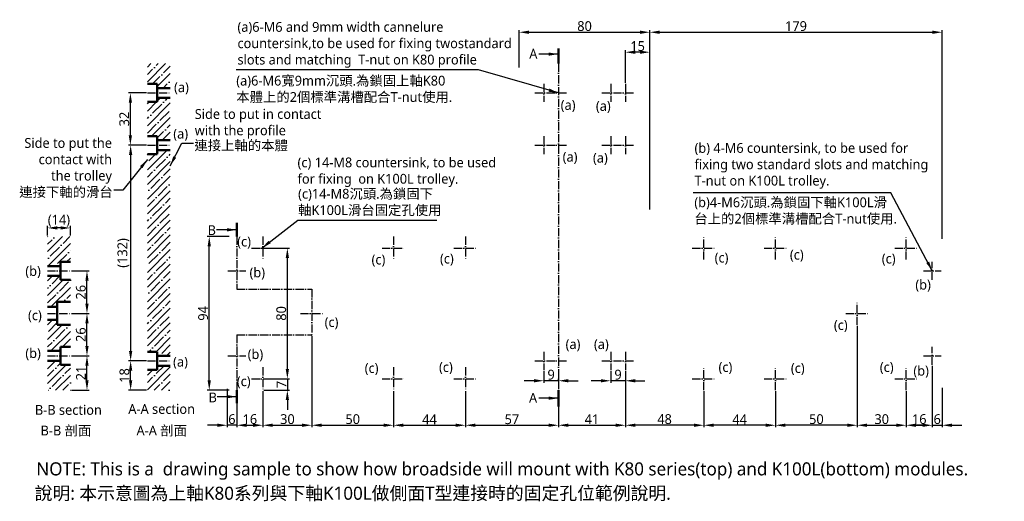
# Model space of a CAD drawing. Header units: millimetres. Extents: x 272 to 875, y 183 to 478.
import ezdxf

# ---------------------------------------------------------------- set-up
doc = ezdxf.new("R2010")
doc.units = ezdxf.units.MM
doc.linetypes.add('中心線5', pattern=[7.2, 5, -1, 0.2, -1])
doc.layers.get('Defpoints').update_dxf_attribs({"color": 1})
doc.layers.add('中心線', color=5, linetype='中心線5')
doc.layers.add('標註線', color=3, linetype='Continuous')
doc.styles.get("Standard").update_dxf_attribs({"font": 'msjh.ttf'})
doc.dimstyles.new('ISO-25', dxfattribs={"dimtxt": 6, "dimasz": 6, "dimexe": 1.25, "dimexo": 0.625, "dimtad": 1, "dimdec": 8, "dimtxsty": 'Standard', "dimcen": 2.5, "dimadec": 0, "dimazin": 0, "dimtfac": 1, "dimtdec": 8, "dimtmove": 0, "dimatfit": 3, "dimfxl": 0, "dimarcsym": 0})

# ---------------------------------------------------------------- blocks, each defined once
blk = doc.blocks.new('*D1')
at = {"layer": 'Defpoints', "color": 0}
for p in [(303.26, 272.39), (313.44, 272.39), (303.26, 251.39)]:
    blk.add_point(p, dxfattribs=at)
at = {"layer": '標註線', "color": 0, "lineweight": -2}
for p, q in [((303.88, 272.39), (314.69, 272.39)), ((313.44, 257.39), (313.44, 266.39)), ((303.88, 251.39), (314.69, 251.39))]:
    blk.add_line(p, q, dxfattribs=at)
at = {"layer": '標註線', "color": 0}
for points in [[(312.44, 266.39), (314.44, 266.39), (313.44, 272.39)], [(312.44, 257.39), (314.44, 257.39), (313.44, 251.39)]]:
    blk.add_solid(points, dxfattribs=at)
at = {"layer": '標註線', "color": 0, "insert": (309.75, 261.89), "char_height": 6, "attachment_point": 5, "rotation": 90}
blk.add_mtext('21', dxfattribs=at)
blk = doc.blocks.new('*D2')
at = {"layer": 'Defpoints', "color": 0}
for p in [(289.26, 350.73), (289.26, 345.39), (303.26, 345.39)]:
    blk.add_point(p, dxfattribs=at)
at = {"layer": '標註線', "color": 0, "lineweight": -2}
for p, q in [((289.26, 346.02), (289.26, 351.98)), ((297.26, 350.73), (295.26, 350.73)), ((303.26, 346.02), (303.26, 351.98))]:
    blk.add_line(p, q, dxfattribs=at)
at = {"layer": '標註線', "color": 0}
for points in [[(295.26, 351.73), (295.26, 349.73), (289.26, 350.73)], [(297.26, 351.73), (297.26, 349.73), (303.26, 350.73)]]:
    blk.add_solid(points, dxfattribs=at)
at = {"layer": '標註線', "color": 0, "insert": (296.26, 355.11), "char_height": 6, "attachment_point": 5}
blk.add_mtext('(14)', dxfattribs=at)
blk = doc.blocks.new('*D3')
at = {"layer": 'Defpoints', "color": 0}
for p in [(399.21, 252.77), (405.21, 251.39), (399.21, 229.92)]:
    blk.add_point(p, dxfattribs=at)
at = {"layer": '標註線', "color": 0, "lineweight": -2}
for p, q in [((399.21, 252.14), (399.21, 228.67)), ((405.21, 250.77), (405.21, 228.67)), ((393.21, 229.92), (387.21, 229.92)), ((405.21, 229.92), (399.21, 229.92)), ((411.21, 229.92), (417.21, 229.92))]:
    blk.add_line(p, q, dxfattribs=at)
at = {"layer": '標註線', "color": 0}
for points in [[(393.21, 230.92), (393.21, 228.92), (399.21, 229.92)], [(411.21, 230.92), (411.21, 228.92), (405.21, 229.92)]]:
    blk.add_solid(points, dxfattribs=at)
at = {"layer": '標註線', "color": 0, "insert": (402.21, 233.64), "char_height": 6, "attachment_point": 5}
blk.add_mtext('6', dxfattribs=at)
blk = doc.blocks.new('*D4')
at = {"layer": 'Defpoints', "color": 0}
for p in [(388.33, 345.39), (401.21, 345.39), (401.21, 251.39)]:
    blk.add_point(p, dxfattribs=at)
at = {"layer": '標註線', "color": 0, "lineweight": -2}
for p, q in [((400.59, 345.39), (387.08, 345.39)), ((388.33, 257.39), (388.33, 339.39)), ((400.59, 251.39), (387.08, 251.39))]:
    blk.add_line(p, q, dxfattribs=at)
at = {"layer": '標註線', "color": 0}
for points in [[(387.33, 339.39), (389.33, 339.39), (388.33, 345.39)], [(387.33, 257.39), (389.33, 257.39), (388.33, 251.39)]]:
    blk.add_solid(points, dxfattribs=at)
at = {"layer": '標註線', "color": 0, "insert": (384.61, 298.39), "char_height": 6, "attachment_point": 5, "rotation": 90}
blk.add_mtext('94', dxfattribs=at)
blk = doc.blocks.new('*D5')
at = {"layer": 'Defpoints', "color": 0}
for p in [(837.21, 470.53), (658.21, 361.39), (837.21, 343.39)]:
    blk.add_point(p, dxfattribs=at)
at = {"layer": '標註線', "color": 0, "lineweight": -2}
for p, q in [((658.21, 362.02), (658.21, 471.78)), ((664.21, 470.53), (831.21, 470.53)), ((837.21, 344.02), (837.21, 471.78))]:
    blk.add_line(p, q, dxfattribs=at)
at = {"layer": '標註線', "color": 0}
for points in [[(664.21, 471.53), (664.21, 469.53), (658.21, 470.53)], [(831.21, 471.53), (831.21, 469.53), (837.21, 470.53)]]:
    blk.add_solid(points, dxfattribs=at)
at = {"layer": '標註線', "color": 0, "insert": (747.71, 474.27), "char_height": 6, "attachment_point": 5}
blk.add_mtext('179', dxfattribs=at)
blk = doc.blocks.new('*D8')
at = {"layer": 'Defpoints', "color": 0}
for p in [(340.02, 433.39), (350.45, 433.39), (350.45, 401.39)]:
    blk.add_point(p, dxfattribs=at)
at = {"layer": '標註線', "color": 0, "lineweight": -2}
for p, q in [((349.82, 433.39), (338.77, 433.39)), ((340.02, 407.39), (340.02, 427.39)), ((349.82, 401.39), (338.77, 401.39))]:
    blk.add_line(p, q, dxfattribs=at)
at = {"layer": '標註線', "color": 0}
for points in [[(339.02, 427.39), (341.02, 427.39), (340.02, 433.39)], [(339.02, 407.39), (341.02, 407.39), (340.02, 401.39)]]:
    blk.add_solid(points, dxfattribs=at)
at = {"layer": '標註線', "color": 0, "insert": (336.29, 417.39), "char_height": 6, "attachment_point": 5, "rotation": 90}
blk.add_mtext('32', dxfattribs=at)
blk = doc.blocks.new('*D9')
at = {"layer": 'Defpoints', "color": 0}
for p in [(303.26, 298.39), (313.44, 298.39), (303.26, 272.39)]:
    blk.add_point(p, dxfattribs=at)
at = {"layer": '標註線', "color": 0, "lineweight": -2}
for p, q in [((303.88, 298.39), (314.69, 298.39)), ((313.44, 278.39), (313.44, 292.39)), ((303.88, 272.39), (314.69, 272.39))]:
    blk.add_line(p, q, dxfattribs=at)
at = {"layer": '標註線', "color": 0}
for points in [[(312.44, 292.39), (314.44, 292.39), (313.44, 298.39)], [(312.44, 278.39), (314.44, 278.39), (313.44, 272.39)]]:
    blk.add_solid(points, dxfattribs=at)
at = {"layer": '標註線', "color": 0, "insert": (309.72, 285.39), "char_height": 6, "attachment_point": 5, "rotation": 90}
blk.add_mtext('26', dxfattribs=at)
blk = doc.blocks.new('*D10')
at = {"layer": 'Defpoints', "color": 0}
for p in [(303.26, 324.39), (313.44, 324.39), (303.26, 298.39)]:
    blk.add_point(p, dxfattribs=at)
at = {"layer": '標註線', "color": 0, "lineweight": -2}
for p, q in [((303.88, 324.39), (314.69, 324.39)), ((313.44, 304.39), (313.44, 318.39)), ((303.88, 298.39), (314.69, 298.39))]:
    blk.add_line(p, q, dxfattribs=at)
at = {"layer": '標註線', "color": 0}
for points in [[(312.44, 318.39), (314.44, 318.39), (313.44, 324.39)], [(312.44, 304.39), (314.44, 304.39), (313.44, 298.39)]]:
    blk.add_solid(points, dxfattribs=at)
at = {"layer": '標註線', "color": 0, "insert": (309.72, 311.39), "char_height": 6, "attachment_point": 5, "rotation": 90}
blk.add_mtext('26', dxfattribs=at)
blk = doc.blocks.new('*D12')
at = {"layer": 'Defpoints', "color": 0}
for p in [(643.21, 263.89), (602.21, 251.39), (643.21, 229.92)]:
    blk.add_point(p, dxfattribs=at)
at = {"layer": '標註線', "color": 0, "lineweight": -2}
for p, q in [((643.21, 263.27), (643.21, 228.67)), ((602.21, 250.77), (602.21, 228.67)), ((608.21, 229.92), (637.21, 229.92))]:
    blk.add_line(p, q, dxfattribs=at)
at = {"layer": '標註線', "color": 0}
for points in [[(608.21, 230.92), (608.21, 228.92), (602.21, 229.92)], [(637.21, 230.92), (637.21, 228.92), (643.21, 229.92)]]:
    blk.add_solid(points, dxfattribs=at)
at = {"layer": '標註線', "color": 0, "insert": (622.71, 233.61), "char_height": 6, "attachment_point": 5}
blk.add_mtext('41', dxfattribs=at)
blk = doc.blocks.new('*D14')
at = {"layer": 'Defpoints', "color": 0}
for p in [(831.21, 266.89), (837.21, 253.39), (837.21, 229.92)]:
    blk.add_point(p, dxfattribs=at)
at = {"layer": '標註線', "color": 0, "lineweight": -2}
for p, q in [((831.21, 266.27), (831.21, 228.67)), ((837.21, 252.77), (837.21, 228.67)), ((825.21, 229.92), (819.21, 229.92)), ((831.21, 229.92), (837.21, 229.92)), ((843.21, 229.92), (849.21, 229.92))]:
    blk.add_line(p, q, dxfattribs=at)
at = {"layer": '標註線', "color": 0}
for points in [[(825.21, 230.92), (825.21, 228.92), (831.21, 229.92)], [(843.21, 230.92), (843.21, 228.92), (837.21, 229.92)]]:
    blk.add_solid(points, dxfattribs=at)
at = {"layer": '標註線', "color": 0, "insert": (834.21, 233.64), "char_height": 6, "attachment_point": 5}
blk.add_mtext('6', dxfattribs=at)
blk = doc.blocks.new('*D15')
at = {"layer": 'Defpoints', "color": 0}
for p in [(643.21, 458.31), (658.21, 448.39), (643.21, 438.89)]:
    blk.add_point(p, dxfattribs=at)
at = {"layer": '標註線', "color": 0, "lineweight": -2}
for p, q in [((643.21, 439.52), (643.21, 459.56)), ((658.21, 449.02), (658.21, 459.56)), ((652.21, 458.31), (649.21, 458.31))]:
    blk.add_line(p, q, dxfattribs=at)
at = {"layer": '標註線', "color": 0}
for points in [[(649.21, 459.31), (649.21, 457.31), (643.21, 458.31)], [(652.21, 459.31), (652.21, 457.31), (658.21, 458.31)]]:
    blk.add_solid(points, dxfattribs=at)
at = {"layer": '標註線', "color": 0, "insert": (650.71, 462.05), "char_height": 6, "attachment_point": 5}
blk.add_mtext('15', dxfattribs=at)
blk = doc.blocks.new('*D16')
at = {"layer": 'Defpoints', "color": 0}
for p in [(593.21, 263.89), (602.21, 263.89), (593.21, 257.16)]:
    blk.add_point(p, dxfattribs=at)
at = {"layer": '標註線', "color": 0, "lineweight": -2}
for p, q in [((593.21, 263.27), (593.21, 255.91)), ((602.21, 263.27), (602.21, 255.91)), ((587.21, 257.16), (581.21, 257.16)), ((602.21, 257.16), (593.21, 257.16)), ((608.21, 257.16), (614.21, 257.16))]:
    blk.add_line(p, q, dxfattribs=at)
at = {"layer": '標註線', "color": 0}
for points in [[(587.21, 258.16), (587.21, 256.16), (593.21, 257.16)], [(608.21, 258.16), (608.21, 256.16), (602.21, 257.16)]]:
    blk.add_solid(points, dxfattribs=at)
at = {"layer": '標註線', "color": 0, "insert": (597.71, 260.88), "char_height": 6, "attachment_point": 5}
blk.add_mtext('9', dxfattribs=at)
blk = doc.blocks.new('*D17')
at = {"layer": 'Defpoints', "color": 0}
for p in [(634.21, 263.89), (643.21, 263.89), (634.21, 257.16)]:
    blk.add_point(p, dxfattribs=at)
at = {"layer": '標註線', "color": 0, "lineweight": -2}
for p, q in [((634.21, 263.27), (634.21, 255.91)), ((643.21, 263.27), (643.21, 255.91)), ((628.21, 257.16), (622.21, 257.16)), ((643.21, 257.16), (634.21, 257.16)), ((649.21, 257.16), (655.21, 257.16))]:
    blk.add_line(p, q, dxfattribs=at)
at = {"layer": '標註線', "color": 0}
for points in [[(628.21, 258.16), (628.21, 256.16), (634.21, 257.16)], [(649.21, 258.16), (649.21, 256.16), (643.21, 257.16)]]:
    blk.add_solid(points, dxfattribs=at)
at = {"layer": '標註線', "color": 0, "insert": (638.71, 260.88), "char_height": 6, "attachment_point": 5}
blk.add_mtext('9', dxfattribs=at)
blk = doc.blocks.new('*D19')
at = {"layer": 'Defpoints', "color": 0}
for p in [(451.21, 285.24), (421.21, 251.39), (451.21, 229.92)]:
    blk.add_point(p, dxfattribs=at)
at = {"layer": '標註線', "color": 0, "lineweight": -2}
for p, q in [((451.21, 284.62), (451.21, 228.67)), ((421.21, 250.77), (421.21, 228.67)), ((427.21, 229.92), (445.21, 229.92))]:
    blk.add_line(p, q, dxfattribs=at)
at = {"layer": '標註線', "color": 0}
for points in [[(427.21, 230.92), (427.21, 228.92), (421.21, 229.92)], [(445.21, 230.92), (445.21, 228.92), (451.21, 229.92)]]:
    blk.add_solid(points, dxfattribs=at)
at = {"layer": '標註線', "color": 0, "insert": (436.21, 233.64), "char_height": 6, "attachment_point": 5}
blk.add_mtext('30', dxfattribs=at)
blk = doc.blocks.new('*D21')
at = {"layer": 'Defpoints', "color": 0}
for p in [(785.21, 290.14), (815.21, 250.77), (815.21, 229.92)]:
    blk.add_point(p, dxfattribs=at)
at = {"layer": '標註線', "color": 0, "lineweight": -2}
for p, q in [((785.21, 289.52), (785.21, 228.67)), ((815.21, 250.14), (815.21, 228.67)), ((791.21, 229.92), (809.21, 229.92))]:
    blk.add_line(p, q, dxfattribs=at)
at = {"layer": '標註線', "color": 0}
for points in [[(791.21, 230.92), (791.21, 228.92), (785.21, 229.92)], [(809.21, 230.92), (809.21, 228.92), (815.21, 229.92)]]:
    blk.add_solid(points, dxfattribs=at)
at = {"layer": '標註線', "color": 0, "insert": (800.21, 233.64), "char_height": 6, "attachment_point": 5}
blk.add_mtext('30', dxfattribs=at)
blk = doc.blocks.new('*D22')
at = {"layer": 'Defpoints', "color": 0}
for p in [(421.21, 338.39), (436.17, 338.39), (421.21, 258.39)]:
    blk.add_point(p, dxfattribs=at)
at = {"layer": '標註線', "color": 0, "lineweight": -2}
for p, q in [((421.84, 338.39), (437.42, 338.39)), ((436.17, 264.39), (436.17, 332.39)), ((421.84, 258.39), (437.42, 258.39))]:
    blk.add_line(p, q, dxfattribs=at)
at = {"layer": '標註線', "color": 0}
for points in [[(435.17, 332.39), (437.17, 332.39), (436.17, 338.39)], [(435.17, 264.39), (437.17, 264.39), (436.17, 258.39)]]:
    blk.add_solid(points, dxfattribs=at)
at = {"layer": '標註線', "color": 0, "insert": (432.44, 298.39), "char_height": 6, "attachment_point": 5, "rotation": 90}
blk.add_mtext('80', dxfattribs=at)
blk = doc.blocks.new('*D23')
at = {"layer": 'Defpoints', "color": 0}
for p in [(451.21, 285.24), (501.21, 251.39), (501.21, 229.92)]:
    blk.add_point(p, dxfattribs=at)
at = {"layer": '標註線', "color": 0, "lineweight": -2}
for p, q in [((451.21, 284.62), (451.21, 228.67)), ((501.21, 250.77), (501.21, 228.67)), ((457.21, 229.92), (495.21, 229.92))]:
    blk.add_line(p, q, dxfattribs=at)
at = {"layer": '標註線', "color": 0}
for points in [[(457.21, 230.92), (457.21, 228.92), (451.21, 229.92)], [(495.21, 230.92), (495.21, 228.92), (501.21, 229.92)]]:
    blk.add_solid(points, dxfattribs=at)
at = {"layer": '標註線', "color": 0, "insert": (476.21, 233.64), "char_height": 6, "attachment_point": 5}
blk.add_mtext('50', dxfattribs=at)
blk = doc.blocks.new('*D24')
at = {"layer": 'Defpoints', "color": 0}
for p in [(785.21, 291.39), (735.21, 251.39), (735.21, 229.92)]:
    blk.add_point(p, dxfattribs=at)
at = {"layer": '標註線', "color": 0, "lineweight": -2}
for p, q in [((785.21, 290.77), (785.21, 228.67)), ((735.21, 250.77), (735.21, 228.67)), ((779.21, 229.92), (741.21, 229.92))]:
    blk.add_line(p, q, dxfattribs=at)
at = {"layer": '標註線', "color": 0}
for points in [[(741.21, 230.92), (741.21, 228.92), (735.21, 229.92)], [(779.21, 230.92), (779.21, 228.92), (785.21, 229.92)]]:
    blk.add_solid(points, dxfattribs=at)
at = {"layer": '標註線', "color": 0, "insert": (760.21, 233.64), "char_height": 6, "attachment_point": 5}
blk.add_mtext('50', dxfattribs=at)
blk = doc.blocks.new('*D25')
at = {"layer": 'Defpoints', "color": 0}
for p in [(691.21, 251.39), (735.21, 251.39), (691.21, 229.92)]:
    blk.add_point(p, dxfattribs=at)
at = {"layer": '標註線', "color": 0, "lineweight": -2}
for p, q in [((691.21, 250.77), (691.21, 228.67)), ((735.21, 250.77), (735.21, 228.67)), ((729.21, 229.92), (697.21, 229.92))]:
    blk.add_line(p, q, dxfattribs=at)
at = {"layer": '標註線', "color": 0}
for points in [[(697.21, 230.92), (697.21, 228.92), (691.21, 229.92)], [(729.21, 230.92), (729.21, 228.92), (735.21, 229.92)]]:
    blk.add_solid(points, dxfattribs=at)
at = {"layer": '標註線', "color": 0, "insert": (713.21, 233.54), "char_height": 6, "attachment_point": 5}
blk.add_mtext('44', dxfattribs=at)
blk = doc.blocks.new('*D26')
at = {"layer": 'Defpoints', "color": 0}
for p in [(643.21, 263.89), (691.21, 251.39), (643.21, 229.92)]:
    blk.add_point(p, dxfattribs=at)
at = {"layer": '標註線', "color": 0, "lineweight": -2}
for p, q in [((643.21, 263.27), (643.21, 228.67)), ((691.21, 250.77), (691.21, 228.67)), ((685.21, 229.92), (649.21, 229.92))]:
    blk.add_line(p, q, dxfattribs=at)
at = {"layer": '標註線', "color": 0}
for points in [[(649.21, 230.92), (649.21, 228.92), (643.21, 229.92)], [(685.21, 230.92), (685.21, 228.92), (691.21, 229.92)]]:
    blk.add_solid(points, dxfattribs=at)
at = {"layer": '標註線', "color": 0, "insert": (667.21, 233.64), "char_height": 6, "attachment_point": 5}
blk.add_mtext('48', dxfattribs=at)
blk = doc.blocks.new('*D27')
at = {"layer": 'Defpoints', "color": 0}
for p in [(501.21, 250.77), (545.21, 251.39), (545.21, 229.92)]:
    blk.add_point(p, dxfattribs=at)
at = {"layer": '標註線', "color": 0, "lineweight": -2}
for p, q in [((501.21, 250.14), (501.21, 228.67)), ((545.21, 250.77), (545.21, 228.67)), ((507.21, 229.92), (539.21, 229.92))]:
    blk.add_line(p, q, dxfattribs=at)
at = {"layer": '標註線', "color": 0}
for points in [[(507.21, 230.92), (507.21, 228.92), (501.21, 229.92)], [(539.21, 230.92), (539.21, 228.92), (545.21, 229.92)]]:
    blk.add_solid(points, dxfattribs=at)
at = {"layer": '標註線', "color": 0, "insert": (523.21, 233.54), "char_height": 6, "attachment_point": 5}
blk.add_mtext('44', dxfattribs=at)
blk = doc.blocks.new('*D28')
at = {"layer": 'Defpoints', "color": 0}
for p in [(545.21, 250.77), (602.21, 251.39), (602.21, 229.92)]:
    blk.add_point(p, dxfattribs=at)
at = {"layer": '標註線', "color": 0, "lineweight": -2}
for p, q in [((545.21, 250.14), (545.21, 228.67)), ((602.21, 250.77), (602.21, 228.67)), ((551.21, 229.92), (596.21, 229.92))]:
    blk.add_line(p, q, dxfattribs=at)
at = {"layer": '標註線', "color": 0}
for points in [[(551.21, 230.92), (551.21, 228.92), (545.21, 229.92)], [(596.21, 230.92), (596.21, 228.92), (602.21, 229.92)]]:
    blk.add_solid(points, dxfattribs=at)
at = {"layer": '標註線', "color": 0, "insert": (573.71, 233.59), "char_height": 6, "attachment_point": 5}
blk.add_mtext('57', dxfattribs=at)
blk = doc.blocks.new('*D29')
at = {"layer": 'Defpoints', "color": 0}
for p in [(658.21, 470.53), (578.21, 448.39), (658.21, 448.39)]:
    blk.add_point(p, dxfattribs=at)
at = {"layer": '標註線', "color": 0, "lineweight": -2}
for p, q in [((578.21, 449.02), (578.21, 471.78)), ((584.21, 470.53), (652.21, 470.53)), ((658.21, 449.02), (658.21, 471.78))]:
    blk.add_line(p, q, dxfattribs=at)
at = {"layer": '標註線', "color": 0}
for points in [[(584.21, 471.53), (584.21, 469.53), (578.21, 470.53)], [(652.21, 471.53), (652.21, 469.53), (658.21, 470.53)]]:
    blk.add_solid(points, dxfattribs=at)
at = {"layer": '標註線', "color": 0, "insert": (618.21, 474.26), "char_height": 6, "attachment_point": 5}
blk.add_mtext('80', dxfattribs=at)
blk = doc.blocks.new('*D30')
at = {"layer": 'Defpoints', "color": 0}
for p in [(421.21, 258.39), (421.21, 251.39), (436.17, 251.39)]:
    blk.add_point(p, dxfattribs=at)
at = {"layer": '標註線', "color": 0, "lineweight": -2}
for p, q in [((436.17, 264.39), (436.17, 270.39)), ((421.84, 258.39), (437.42, 258.39)), ((436.17, 258.39), (436.17, 251.39)), ((421.84, 251.39), (437.42, 251.39)), ((436.17, 245.39), (436.17, 239.39))]:
    blk.add_line(p, q, dxfattribs=at)
at = {"layer": '標註線', "color": 0}
for points in [[(435.17, 264.39), (437.17, 264.39), (436.17, 258.39)], [(435.17, 245.39), (437.17, 245.39), (436.17, 251.39)]]:
    blk.add_solid(points, dxfattribs=at)
at = {"layer": '標註線', "color": 0, "insert": (432.54, 254.89), "char_height": 6, "attachment_point": 5, "rotation": 90}
blk.add_mtext('7', dxfattribs=at)
blk = doc.blocks.new('*D36')
at = {"layer": 'Defpoints', "color": 0}
for p in [(405.21, 251.39), (421.21, 251.39), (421.21, 229.92)]:
    blk.add_point(p, dxfattribs=at)
at = {"layer": '標註線', "color": 0, "lineweight": -2}
for p, q in [((405.21, 250.77), (405.21, 228.67)), ((421.21, 250.77), (421.21, 228.67)), ((411.21, 229.92), (415.21, 229.92))]:
    blk.add_line(p, q, dxfattribs=at)
at = {"layer": '標註線', "color": 0}
for points in [[(411.21, 230.92), (411.21, 228.92), (405.21, 229.92)], [(415.21, 230.92), (415.21, 228.92), (421.21, 229.92)]]:
    blk.add_solid(points, dxfattribs=at)
at = {"layer": '標註線', "color": 0, "insert": (413.21, 233.66), "char_height": 6, "attachment_point": 5}
blk.add_mtext('16', dxfattribs=at)
blk = doc.blocks.new('*D37')
at = {"layer": 'Defpoints', "color": 0}
for p in [(831.21, 266.89), (815.21, 251.39), (831.21, 229.92)]:
    blk.add_point(p, dxfattribs=at)
at = {"layer": '標註線', "color": 0, "lineweight": -2}
for p, q in [((831.21, 266.27), (831.21, 228.67)), ((815.21, 250.77), (815.21, 228.67)), ((821.21, 229.92), (825.21, 229.92))]:
    blk.add_line(p, q, dxfattribs=at)
at = {"layer": '標註線', "color": 0}
for points in [[(821.21, 230.92), (821.21, 228.92), (815.21, 229.92)], [(825.21, 230.92), (825.21, 228.92), (831.21, 229.92)]]:
    blk.add_solid(points, dxfattribs=at)
at = {"layer": '標註線', "color": 0, "insert": (823.21, 233.66), "char_height": 6, "attachment_point": 5}
blk.add_mtext('16', dxfattribs=at)
blk = doc.blocks.new('*D44')
at = {"layer": 'Defpoints', "color": 0}
for p in [(350.45, 401.39), (340.17, 269.39), (350.45, 269.39)]:
    blk.add_point(p, dxfattribs=at)
at = {"layer": '標註線', "color": 0, "lineweight": -2}
for p, q in [((349.82, 401.39), (338.92, 401.39)), ((340.17, 395.39), (340.17, 275.39)), ((349.82, 269.39), (338.92, 269.39))]:
    blk.add_line(p, q, dxfattribs=at)
at = {"layer": '標註線', "color": 0}
for points in [[(339.17, 395.39), (341.17, 395.39), (340.17, 401.39)], [(339.17, 275.39), (341.17, 275.39), (340.17, 269.39)]]:
    blk.add_solid(points, dxfattribs=at)
at = {"layer": '標註線', "color": 0, "insert": (335.79, 335.39), "char_height": 6, "attachment_point": 5, "rotation": 90}
blk.add_mtext('(132)', dxfattribs=at)
blk = doc.blocks.new('*D45')
at = {"layer": 'Defpoints', "color": 0}
for p in [(340.17, 269.39), (350.45, 269.39), (350.45, 251.39)]:
    blk.add_point(p, dxfattribs=at)
at = {"layer": '標註線', "color": 0, "lineweight": -2}
for p, q in [((349.82, 269.39), (338.92, 269.39)), ((340.17, 257.39), (340.17, 263.39)), ((349.82, 251.39), (338.92, 251.39))]:
    blk.add_line(p, q, dxfattribs=at)
at = {"layer": '標註線', "color": 0}
for points in [[(339.17, 263.39), (341.17, 263.39), (340.17, 269.39)], [(339.17, 257.39), (341.17, 257.39), (340.17, 251.39)]]:
    blk.add_solid(points, dxfattribs=at)
at = {"layer": '標註線', "color": 0, "insert": (336.42, 260.39), "char_height": 6, "attachment_point": 5, "rotation": 90}
blk.add_mtext('18', dxfattribs=at)

msp = doc.modelspace()

# ---------------------------------------------------------------- hatches: boundary and pattern name
h = msp.add_hatch()
h.set_pattern_fill('ANSI35', color=256)
h.paths.add_polyline_path([(356.44510724, 438.89464349), (356.44510724, 436.39464349), (364.44510724, 436.39464349), (364.44510724, 451.39464349), (350.44510724, 451.39464349), (350.44510724, 438.89464349)])
h.paths.add_polyline_path([(364.44510724, 430.39464349), (356.44510724, 430.39464349), (356.44510724, 427.89464349), (350.44510724, 427.89464349), (350.44510724, 406.89464349), (356.44510724, 406.89464349), (356.44510724, 404.39464349), (364.44510724, 404.39464349)])
h.paths.add_polyline_path([(350.44510724, 274.89464349), (356.44510724, 274.89464349), (356.44510724, 272.39464349), (364.44510724, 272.39464349), (364.44510724, 398.39464349), (356.44510724, 398.39464349), (356.44510724, 395.89464349), (350.44510724, 395.89464349)])
h.paths.add_polyline_path([(364.44510724, 266.39464349), (356.44510724, 266.39464349), (356.44510724, 263.89464349), (350.44510724, 263.89464349), (350.44510724, 251.39464349), (364.44510724, 251.39464349)])
h.paths.add_polyline_path([(364.21872274, 401.8789381), (376.65061428, 401.8789381), (376.65061428, 415.43026153), (364.21872274, 415.43026153)], flags=9)
h = msp.add_hatch()
h.set_pattern_fill('ANSI35', color=256, style=0)
h.set_pattern_definition([(45, (69.761, -6e-14), (-4.49013, 4.49013), []), (45, (74.2513, -6e-14), (-4.49013, 4.49013), [7.9375, -1.5875, 0, -1.5875])])
h.paths.add_polyline_path([(303.25715594, 345.39464349), (289.25715594, 345.39464349), (289.25715594, 327.39464349), (297.25715594, 327.39464349), (297.25715594, 329.89464349), (303.25715594, 329.89464349)])
h.paths.add_polyline_path([(303.25715594, 305.39464349), (303.25715594, 318.89464349), (297.25715594, 318.89464349), (297.25715594, 321.39464349), (289.25715594, 321.39464349), (289.25715594, 302.39464349), (295.25715594, 302.39464349), (295.25715594, 305.39464349)])
h.paths.add_polyline_path([(297.25715594, 277.89464349), (303.25715594, 277.89464349), (303.25715594, 291.39464349), (295.25715594, 291.39464349), (295.25715594, 294.39464349), (289.25715594, 294.39464349), (289.25715594, 275.39464349), (297.25715594, 275.39464349)])
h.paths.add_polyline_path([(289.25715594, 251.39464349), (303.25715594, 251.39464349), (303.25715594, 266.89464349), (297.25715594, 266.89464349), (297.25715594, 269.39464349), (289.25715594, 269.39464349)])

# ---------------------------------------------------------------- linework, layer by layer
at = {"lineweight": 50}
for p, q in [((356.44510724, 438.89464349), (350.44510724, 438.89464349)), ((356.44510724, 438.89464349), (356.44510724, 427.89464349)), ((364.44510724, 436.39464349), (356.44510724, 436.39464349)), ((364.44510724, 430.39464349), (356.44510724, 430.39464349)), ((356.44510724, 427.89464349), (350.44510724, 427.89464349)), ((356.44510724, 406.89464349), (350.44510724, 406.89464349)), ((356.44510724, 406.89464349), (356.44510724, 395.89464349)), ((364.44510724, 404.39464349), (356.44510724, 404.39464349)), ((364.44510724, 398.39464349), (356.44510724, 398.39464349)), ((356.44510724, 395.89464349), (350.44510724, 395.89464349)), ((289.25715594, 327.39464349), (297.25715594, 327.39464349)), ((297.25715594, 329.89464349), (297.25715594, 318.89464349)), ((297.25715594, 329.89464349), (303.25715594, 329.89464349)), ((289.25715594, 321.39464349), (297.25715594, 321.39464349)), ((297.25715594, 318.89464349), (303.25715594, 318.89464349)), ((289.25715594, 302.39464349), (295.25715594, 302.39464349)), ((295.25715594, 305.39464349), (295.25715594, 291.39464349)), ((295.25715594, 305.39464349), (303.25715594, 305.39464349)), ((289.25715594, 294.39464349), (295.25715594, 294.39464349)), ((295.25715594, 291.39464349), (303.25715594, 291.39464349)), ((297.25715594, 277.89464349), (297.25715594, 266.89464349)), ((297.25715594, 277.89464349), (303.25715594, 277.89464349)), ((289.25715594, 275.39464349), (297.25715594, 275.39464349)), ((356.44510724, 274.89464349), (350.44510724, 274.89464349)), ((356.44510724, 274.89464349), (356.44510724, 263.89464349)), ((364.44510724, 272.39464349), (356.44510724, 272.39464349)), ((289.25715594, 269.39464349), (297.25715594, 269.39464349)), ((297.25715594, 266.89464349), (303.25715594, 266.89464349)), ((364.44510724, 266.39464349), (356.44510724, 266.39464349)), ((356.44510724, 263.89464349), (350.44510724, 263.89464349))]:
    msp.add_line(p, q, dxfattribs=at)
at = {"layer": '中心線'}
for p, q in [((602.21102133, 451.39464349), (602.21102133, 251.39464349)), ((593.21102133, 438.89464349), (593.21102133, 427.89464349)), ((634.21102133, 438.89464349), (634.21102133, 427.89464349)), ((643.21102133, 438.89464349), (643.21102133, 427.89464349)), ((350.44510724, 433.39464349), (364.44510724, 433.39464349)), ((587.71102133, 433.39464349), (607.71102133, 433.39464349)), ((628.71102133, 433.39464349), (648.71102133, 433.39464349)), ((593.21102133, 406.89464349), (593.21102133, 395.89464349)), ((634.21102133, 406.89464349), (634.21102133, 395.89464349)), ((643.21102133, 406.89464349), (643.21102133, 395.89464349)), ((350.44510724, 401.39464349), (364.44510724, 401.39464349)), ((587.71102133, 401.39464349), (607.71102133, 401.39464349)), ((628.71102133, 401.39464349), (648.71102133, 401.39464349)), ((405.21102133, 345.39464349), (405.21102133, 313.21638212)), ((421.21102133, 345.39464349), (421.21102133, 331.39464349)), ((501.21102133, 345.39464349), (501.21102133, 331.39464349)), ((545.21102133, 345.39464349), (545.21102133, 331.39464349)), ((691.21102133, 331.39464349), (691.21102133, 345.39464349)), ((735.21102133, 331.39464349), (735.21102133, 345.39464349)), ((815.21102133, 331.39464349), (815.21102133, 345.39464349)), ((414.21102133, 338.39464349), (428.21102133, 338.39464349)), ((494.21102133, 338.39464349), (508.21102133, 338.39464349)), ((538.21102133, 338.39464349), (552.21102133, 338.39464349)), ((684.21102133, 338.39464349), (698.21102133, 338.39464349)), ((728.21102133, 338.39464349), (742.21102133, 338.39464349)), ((808.21102133, 338.39464349), (822.21102133, 338.39464349)), ((831.21102133, 318.89464349), (831.21102133, 329.89464349)), ((289.25715594, 324.39464349), (303.25715594, 324.39464349)), ((399.71102133, 324.39464349), (410.71102133, 324.39464349)), ((825.71102133, 324.39464349), (836.71102133, 324.39464349)), ((405.21102133, 313.21638212), (451.21102133, 313.21638212)), ((451.21102133, 313.21638212), (451.21102133, 285.24116857)), ((785.21102133, 291.39464349), (785.21102133, 305.39464349)), ((289.25715594, 298.39464349), (303.25715594, 298.39464349)), ((444.21102133, 298.39464349), (458.21102133, 298.39464349)), ((778.21102133, 298.39464349), (792.21102133, 298.39464349)), ((405.21102133, 285.24116857), (451.21102133, 285.24116857)), ((405.21102133, 285.24116857), (405.21102133, 251.39464349)), ((831.21102133, 266.89464349), (831.21102133, 277.89464349)), ((289.25715594, 272.39464349), (303.25715594, 272.39464349)), ((399.71102133, 272.39464349), (410.71102133, 272.39464349)), ((593.21102133, 274.89464349), (593.21102133, 263.89464349)), ((634.21102133, 274.89464349), (634.21102133, 263.89464349)), ((643.21102133, 274.89464349), (643.21102133, 263.89464349)), ((825.71102133, 272.39464349), (836.71102133, 272.39464349)), ((350.44510724, 269.39464349), (364.44510724, 269.39464349)), ((421.21102133, 265.39464349), (421.21102133, 251.39464349)), ((501.21102133, 265.39464349), (501.21102133, 251.39464349)), ((545.21102133, 265.39464349), (545.21102133, 251.39464349)), ((587.71102133, 269.39464349), (607.71102133, 269.39464349)), ((628.71102133, 269.39464349), (648.71102133, 269.39464349)), ((691.21102133, 251.39464349), (691.21102133, 265.39464349)), ((735.21102133, 251.39464349), (735.21102133, 265.39464349)), ((815.21102133, 251.39464349), (815.21102133, 265.39464349)), ((414.21102133, 258.39464349), (428.21102133, 258.39464349)), ((494.21102133, 258.39464349), (508.21102133, 258.39464349)), ((538.21102133, 258.39464349), (552.21102133, 258.39464349)), ((684.21102133, 258.39464349), (698.21102133, 258.39464349)), ((728.21102133, 258.39464349), (742.21102133, 258.39464349)), ((808.21102133, 258.39464349), (822.21102133, 258.39464349))]:
    msp.add_line(p, q, dxfattribs=at)
at = {"layer": '標註線', "lineweight": 50}
for p, q in [((602.21102133, 451.39464349), (602.21102133, 460.58592737)), ((405.21102133, 345.39464349), (405.21102133, 353.75508059)), ((405.21102133, 243.35615808), (405.21102133, 251.39464349)), ((602.21102133, 251.39464349), (602.21102133, 241.47557836))]:
    msp.add_line(p, q, dxfattribs=at)

# ---------------------------------------------------------------- texts
at = {"char_height": 6, "attachment_point": 1}
for s, insert, width in [('(a)6-M6 and 9mm width cannelure \\Pcountersink,to be used for fixing twostandard \\Pslots and matching  T-nut on K80 profile', (405.61826058, 476.79035048), 2.842170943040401e-14), ('(b) 4-M6 countersink, to be used for \\Pfixing two standard slots and matching  \\PT-nut on K100L trolley.', (685.5682336, 402.68749091), 2.842170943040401e-14), ('(c) 14-M8 countersink, to be used\\Pfor fixing  on K100L trolley.', (442.41415327, 393.81978202), 5.684341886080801e-14)]:
    msp.add_mtext(s, dxfattribs=dict(at, insert=insert, width=width))
for s, insert, char_height, attachment_point in [('Side to put in contact\\Pwith the profile', (379.43966568, 423.47642575), 6, 1), ('Side to put the\\Pcontact with\\Pthe trolley', (328.75406197, 377.73249951), 6, 9), ('B-B section', (281.558411, 242.30968259), 6, 1), ('A-A section', (338.7546354, 242.88372487), 6, 1), ('NOTE: This is a  drawing sample to show how broadside will mount with K80 series(top) and K100L(bottom) modules.', (282.39476186, 207.2127154), 8, 1)]:
    msp.add_mtext(s, dxfattribs=dict(insert=insert, char_height=char_height, attachment_point=attachment_point))
at = {"layer": '標註線', "lineweight": 50, "char_height": 6, "attachment_point": 1}
for s, insert, width in [('A', (584.33209559, 460.35453221), 1.953992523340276e-14), ('B', (387.33274724, 352.39588192), 1.77635683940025e-15), ('B', (387.91866032, 249.96953673), 1.77635683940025e-15), ('A', (584.18070575, 249.7156127), 1.953992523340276e-14)]:
    msp.add_mtext(s, dxfattribs=dict(at, insert=insert, width=width))
at = {"layer": '標註線'}
for s, insert, char_height, attachment_point in [('(a)', (366.7858372, 439.8460683), 6, 1), ('(a)6-M6寬9mm沉頭.為鎖固上軸K80\\P本體上的2個標準溝槽配合T-nut使用.', (404.88458058, 443.89399063), 6, 1), ('(a)', (603.60057763, 428.99583152), 6, 1), ('(a)', (625.15282682, 428.39743012), 6, 1), ('(a)', (366.29974275, 411.39701428), 6, 1), ('連接上軸的本體', (379.22046631, 404.27269324), 6, 1), ('(a)', (604.7979249, 397.28054748), 6, 1), ('(a)', (623.35680508, 396.68214607), 6, 1), ('連接下軸的滑台', (329.23034063, 369.02694253), 6, 9), ('(c)14-M8沉頭.為鎖固下\\P軸K100L滑台固定孔使用', (442.75053352, 374.63811309), 6, 1), ('(b)4-M6沉頭.為鎖固下軸K100L滑\\P台上的2個標準溝槽配合T-nut使用.', (685.44366417, 369.41251727), 6, 1), ('(c)', (405.45265587, 345.39464349), 6, 1), ('(c)', (743.978807, 337.35920237), 6, 1), ('(c)', (487.74651967, 334.36719428), 6, 1), ('(c)', (529.6536691, 334.96559568), 6, 1), ('(c)', (697.88094129, 335.56399708), 6, 1), ('(c)', (800.254122, 334.96559568), 6, 1), ('(b)', (275.69725735, 327.34970408), 6, 1), ('(b)', (413.02390459, 326.47823701), 6, 1), ('(b)', (820.82523535, 318.97208121), 6, 1), ('(c)', (277.32850641, 300.25830354), 6, 1), ('(c)', (459.01018854, 296.06949265), 6, 1), ('(c)', (770.91911807, 294.27428844), 6, 1), ('(b)', (275.69725735, 277.08397117), 6, 1), ('(a)', (606.59394497, 282.56826265), 6, 1), ('(a)', (623.95547955, 282.56826265), 6, 1), ('(a)', (366.1871644, 271.79703417), 6, 1), ('(b)', (411.8748543, 276.44489576), 6, 1), ('(c)', (483.55580339, 267.9446181), 6, 1), ('(c)', (529.05499463, 268.54302058), 6, 1), ('(c)', (700.27563583, 268.54302058), 6, 1), ('(c)', (744.5774798, 267.9446181), 6, 1), ('(c)', (799.05677473, 268.54302058), 6, 1), ('(b)', (819.62788808, 266.31274268), 6, 1), ('(c)', (405.21102133, 259.87647738), 6, 1), ('B-B 剖面', (285.01176455, 229.67142718), 6, 1), ('A-A 剖面', (343.76834239, 229.67142718), 6, 1), ('說明: 本示意圖為上軸K80系列與下軸K100L做側面T型連接時的固定孔位範例說明.', (281.39779428, 192.31106201), 8, 1)]:
    msp.add_mtext(s, dxfattribs=dict(at, insert=insert, char_height=char_height, attachment_point=attachment_point))

# ---------------------------------------------------------------- dimensions: what is measured, and where the dimension line sits
for base, p1, p2, picture, middle in [((658.2110213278, 470.531298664), (578.2110213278, 448.3946434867), (658.2110213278, 448.3946434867), '*D29', (618.2110213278, 474.2570087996)), ((837.2110213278, 470.531298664), (658.2110213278, 361.3946434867), (837.2110213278, 343.3946434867), '*D5', (747.7110213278, 474.2744394)), ((643.2110213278, 458.3054483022), (658.2110213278, 448.3946434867), (643.2110213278, 438.8946434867), '*D15', (650.7110213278, 462.0485890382)), ((735.2110213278, 229.919099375), (785.2110213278, 291.3946434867), (735.2110213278, 251.3946434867), '*D24', (760.2110213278, 233.6448095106)), ((815.2110213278, 229.919099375), (785.2110213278, 290.1446434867), (815.2110213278, 250.7696434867), '*D21', (800.2110213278, 233.6448095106)), ((501.2110213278, 229.919099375), (451.2110213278, 285.2411685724), (501.2110213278, 251.3946434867), '*D23', (476.2110213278, 233.6448095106)), ((831.2110213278, 229.919099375), (815.2110213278, 251.3946434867), (831.2110213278, 266.8946434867), '*D37', (823.2110213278, 233.6622401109)), ((837.2110213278, 229.919099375), (831.2110213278, 266.8946434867), (837.2110213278, 253.3946434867), '*D14', (834.2110213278, 233.6448095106)), ((593.2110213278, 257.1591458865), (602.2110213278, 263.8946434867), (593.2110213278, 263.8946434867), '*D16', (597.7110213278, 260.8848560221)), ((643.2110213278, 229.919099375), (602.2110213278, 251.3946434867), (643.2110213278, 263.8946434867), '*D12', (622.7110213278, 233.6118850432)), ((634.2110213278, 257.1591458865), (643.2110213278, 263.8946434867), (634.2110213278, 263.8946434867), '*D17', (638.7110213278, 260.8848560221)), ((643.2110213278, 229.919099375), (691.2110213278, 251.3946434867), (643.2110213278, 263.8946434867), '*D26', (667.2110213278, 233.6448095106)), ((399.2110213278, 229.919099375), (405.2110213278, 251.3946434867), (399.2110213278, 252.7696434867), '*D3', (402.2110213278, 233.6448095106)), ((421.2110213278, 229.919099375), (405.2110213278, 251.3946434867), (421.2110213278, 251.3946434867), '*D36', (413.2110213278, 233.6622401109)), ((545.2110213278, 229.919099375), (501.2110213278, 250.7696434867), (545.2110213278, 251.3946434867), '*D27', (523.2110213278, 233.544099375)), ((602.2110213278, 229.919099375), (545.2110213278, 250.7696434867), (602.2110213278, 251.3946434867), '*D28', (573.7110213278, 233.5944544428)), ((691.2110213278, 229.919099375), (735.2110213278, 251.3946434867), (691.2110213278, 251.3946434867), '*D25', (713.2110213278, 233.544099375))]:
    dim = msp.add_linear_dim(base=base, p1=p1, p2=p2, dimstyle='ISO-25', dxfattribs=at)
    dim.commit()
    dim.dimension.update_dxf_attribs({"geometry": picture, "text_midpoint": middle})
for base, p1, p2, picture, middle in [((340.0156784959, 433.3946434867), (350.4451072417, 401.3946434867), (350.4451072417, 433.3946434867), '*D8', (336.2899683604, 417.3946434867)), ((388.3339000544, 345.3946434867), (401.2110213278, 251.3946434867), (401.2110213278, 345.3946434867), '*D4', (384.6081899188, 298.3946434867)), ((436.1673169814, 338.3946434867), (421.2110213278, 258.3946434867), (421.2110213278, 338.3946434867), '*D22', (432.4416068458, 298.3946434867)), ((313.4410160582, 324.3946434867), (303.2571559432, 298.3946434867), (303.2571559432, 324.3946434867), '*D10', (309.7153059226, 311.3946434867)), ((313.4410160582, 298.3946434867), (303.2571559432, 272.3946434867), (303.2571559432, 298.3946434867), '*D9', (309.7153059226, 285.3946434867)), ((313.4410160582, 272.3946434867), (303.2571559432, 251.3946434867), (303.2571559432, 272.3946434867), '*D1', (309.74823039, 261.8946434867)), ((340.1677834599, 269.3946434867), (350.4451072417, 251.3946434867), (350.4451072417, 269.3946434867), '*D45', (336.4246427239, 260.3946434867)), ((436.1673169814, 251.3946434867), (421.2110213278, 258.3946434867), (421.2110213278, 251.3946434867), '*D30', (432.5423169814, 254.8946434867))]:
    dim = msp.add_linear_dim(base=base, p1=p1, p2=p2, angle=90, dimstyle='ISO-25', dxfattribs=at)
    dim.commit()
    dim.dimension.update_dxf_attribs({"geometry": picture, "text_midpoint": middle})
dim = msp.add_linear_dim(base=(340.16778346, 269.39464349), p1=(350.44510724, 401.39464349), p2=(350.44510724, 269.39464349), angle=90, text='(132)', dimstyle='ISO-25', dxfattribs=at)
dim.commit()
dim.dimension.update_dxf_attribs({"geometry": '*D44', "text_midpoint": (335.79326764, 335.39464349)})
dim = msp.add_linear_dim(base=(289.25715594, 350.73479309), p1=(303.25715594, 345.39464349), p2=(289.25715594, 345.39464349), angle=180, text='(14)', dimstyle='ISO-25', dxfattribs=at)
dim.commit()
dim.dimension.update_dxf_attribs({"geometry": '*D2', "text_midpoint": (296.25715594, 350.73479309), "dimtype": 160})
dim = msp.add_linear_dim(base=(451.2110213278, 229.919099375), p1=(421.2110213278, 251.3946434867), p2=(451.2110213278, 285.2411685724), dimstyle='ISO-25', override={"dimtmove": 1}, dxfattribs=at)
dim.commit()
dim.dimension.update_dxf_attribs({"geometry": '*D19', "text_midpoint": (436.2110213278, 233.6448095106)})

# ---------------------------------------------------------------- leaders
for points in [[(602.21102133, 457.15337244), (590.1470184, 457.15337244)], [(602.21102133, 433.39464349), (553.15243053, 447.56320558), (404.88458058, 447.55918268)], [(831.21102133, 324.39464349), (805.69784144, 372.28974387), (684.66148479, 372.28974387)], [(405.21102133, 349.57486204), (392.78001671, 349.57486204)], [(420.58602133, 338.39464349), (442.50627144, 355.53023555), (527.77927657, 355.53023555)], [(405.21102133, 247.39999577), (393.10053634, 247.39999577)], [(602.21102133, 246.48802977), (590.16451046, 246.48802977)]]:
    msp.add_leader(points, dimstyle='ISO-25', override={"dimgap": 0.625, "dimtad": 0}, dxfattribs=at)
at = {"layer": '標註線', "annotation_type": 0, "has_hookline": 1}
for points, hookline_direction, text_width in [([(364.44510724, 388.81352836), (371.52028738, 402.52269324), (378.59546631, 402.52269324)], 0, 54.53066495), ([(350.44510724, 392.60721218), (335.35825745, 373.77694253), (329.85534063, 373.7582216)], 1, 54.58489348)]:
    msp.add_leader(points, dimstyle='ISO-25', override={"dimgap": 0.625, "dimtad": 0}, dxfattribs=dict(at, hookline_direction=hookline_direction, text_width=text_width))

doc.saveas('drawing.dxf')
